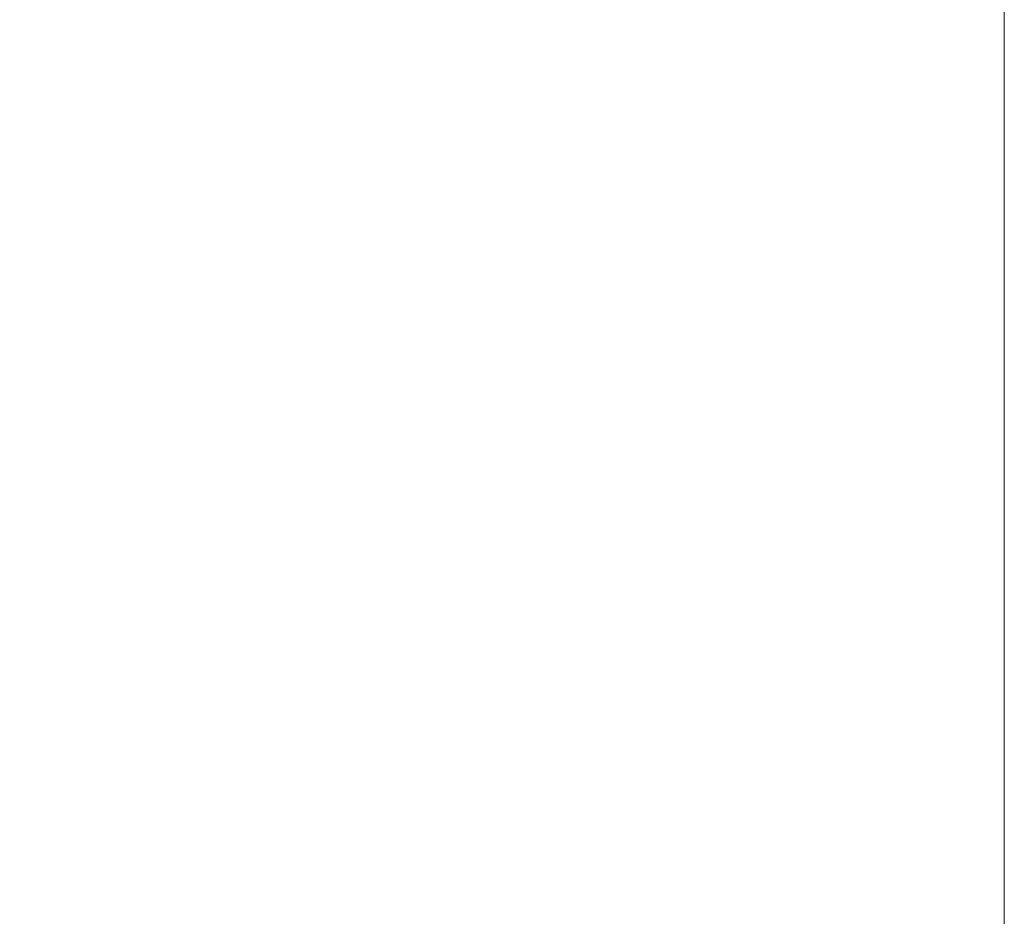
# Model space of a CAD drawing. Header units: millimetres. Extents: x -12989 to 402831, y -50461 to 30884.
# Tile 95 of 175: x 381198 to 381893, y -44313 to -43681. Entities that reach past the tile are written whole.
import ezdxf

# ---------------------------------------------------------------- set-up
doc = ezdxf.new("R2010")
doc.units = ezdxf.units.MM
doc.header["$MEASUREMENT"] = 0
doc.linetypes.add('Wipeout_Contour', pattern=[1000, 0, -1000])
doc.layers.add('AS_Belki.Import IFC', color=7, linetype='Continuous')
doc.layers.add('Nowe_A__SCIANY', color=7, linetype='Continuous')
doc.layers.add('AS_Belki.Import IFC_Nr_pióra__88', color=7, linetype='Continuous', lineweight=13)

# ---------------------------------------------------------------- blocks, each defined once
blk = doc.blocks.new('ElemPrzekroju_2_1', base_point=(362576.75, -45960.59))
at = {"color": 254, "linetype": 'Wipeout_Contour', "lineweight": 0, "ltscale": 6147832.113205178}
blk.add_wipeout([(380701.09, -43680.59), (380701.09, -44640.59), (381693.41, -44640.59), (381693.41, -44377.51), (381694.27, -44375.45), (381696.33, -44374.59), (381844.5, -44374.59), (381845.48, -44374.81), (381846.44, -44375.39), (381846.56, -44375.45), (381846.9, -44376.26), (381846.96, -44376.39), (381847.41, -44377.51), (381847.41, -44640.59), (381892.59, -44640.59), (381892.59, -43680.59)], dxfattribs=at).dxf.layer = 'Nowe_A__SCIANY'
blk = doc.blocks.new('ElemPrzekroju_236_1', base_point=(362576.75, -45960.59))
at = {"layer": 'AS_Belki.Import IFC_Nr_pióra__88', "color": 7, "linetype": 'Continuous', "lineweight": 13}
blk.add_line((381892.59, -45660.59), (381892.59, -41960.59), dxfattribs=at)

msp = doc.modelspace()

# ---------------------------------------------------------------- block references
at = {"layer": 'Nowe_A__SCIANY', "lineweight": 0}
msp.add_blockref('ElemPrzekroju_2_1', (362576.75, -45960.59), dxfattribs=at)

# ---------------------------------------------------------------- next in the draw order: block references
at = {"layer": 'AS_Belki.Import IFC', "lineweight": 0}
msp.add_blockref('ElemPrzekroju_236_1', (362576.75, -45960.59), dxfattribs=at)

doc.saveas('drawing.dxf')
